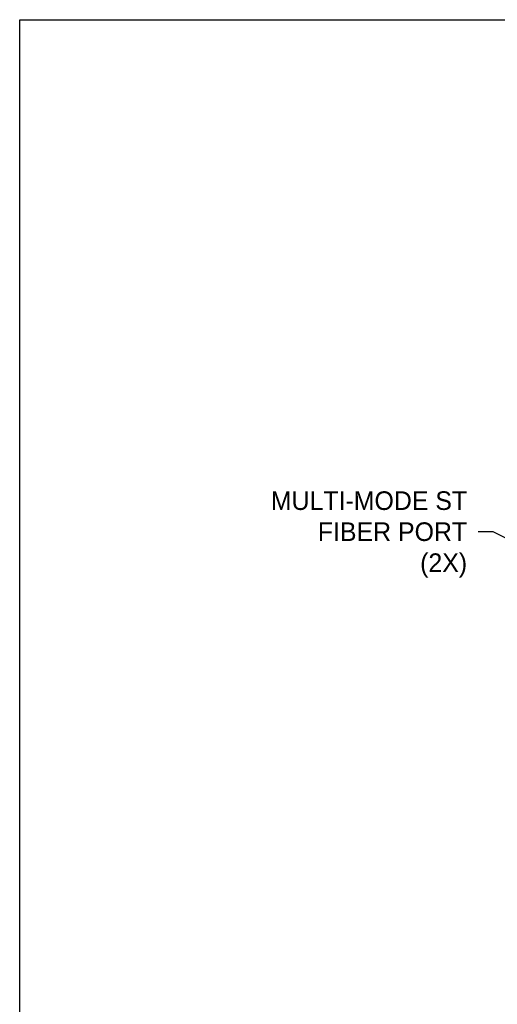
# Model space of a CAD drawing. Header units: inches. Extents: x 0 to 559, y 0 to 432.
# Tile 1 of 3: x 0 to 128, y 167 to 432. Entities that reach past the tile are written whole.
import ezdxf
from ezdxf import colors
from ezdxf.entities.mleader import LeaderData, LeaderLine
from ezdxf.math import Vec2, Vec3

# ---------------------------------------------------------------- set-up
doc = ezdxf.new("R2010")
doc.units = ezdxf.units.IN
doc.header["$LTSCALE"] = 10
doc.header["$MEASUREMENT"] = 0
doc.layers.add('TEXT', color=140, linetype='Continuous')

msp = doc.modelspace()

# ---------------------------------------------------------------- linework, layer by layer
at = {"layer": 'DEFPOINTS'}
msp.add_lwpolyline([(558.8, 0), (0, 0), (0, 431.8), (558.8, 431.8)], close=True, dxfattribs=at)

# ---------------------------------------------------------------- leaders
at = {"layer": 'TEXT'}
ml = msp.add_multileader_mtext('Standard', dxfattribs=at)
ml.set_content('MULTI-MODE ST\\PFIBER PORT\\P(2X)', color=256)
ml.set_leader_properties()
ml.build(insert=Vec2(0, 0))
ml.multileader.update_dxf_attribs({"text_left_attachment_type": 2, "text_right_attachment_type": 2, "dogleg_length": 4, "arrow_head_size": 5})
ctx = ml.context
ctx.base_point, ctx.char_height, ctx.arrow_head_size, ctx.landing_gap_size, ctx.plane_origin = Vec3(55.53, 294.24), 5, 5, 3, Vec3(182.34, 267.42)
ctx.left_attachment, ctx.right_attachment, ctx.text_align_type = 2, 2, 2
notes = []
notes.append((ctx, [(1, (1, 1, 0), (127.2, 294.24), (-1, 0), 4, [(0, [(180.54, 266.78)], 0, [])])]))
ctx.mtext.insert, ctx.mtext.alignment, ctx.mtext.flow_direction = Vec3(120.2, 305.08), 3, 5
for ctx, leaders in notes:
    for number, flags, end, landing, length, lines in leaders:
        leader = LeaderData()
        leader.index, (leader.has_last_leader_line, leader.has_dogleg_vector, leader.attachment_direction) = number, flags
        leader.last_leader_point, leader.dogleg_vector, leader.dogleg_length = Vec3(end), Vec3(landing), length
        for number, points, colour, breaks in lines:
            line = LeaderLine()
            line.index, line.vertices, line.color, line.breaks = number, Vec3.list(points), colors.encode_raw_color(colour), breaks
            leader.lines.append(line)
        ctx.leaders.append(leader)

doc.saveas('drawing.dxf')
